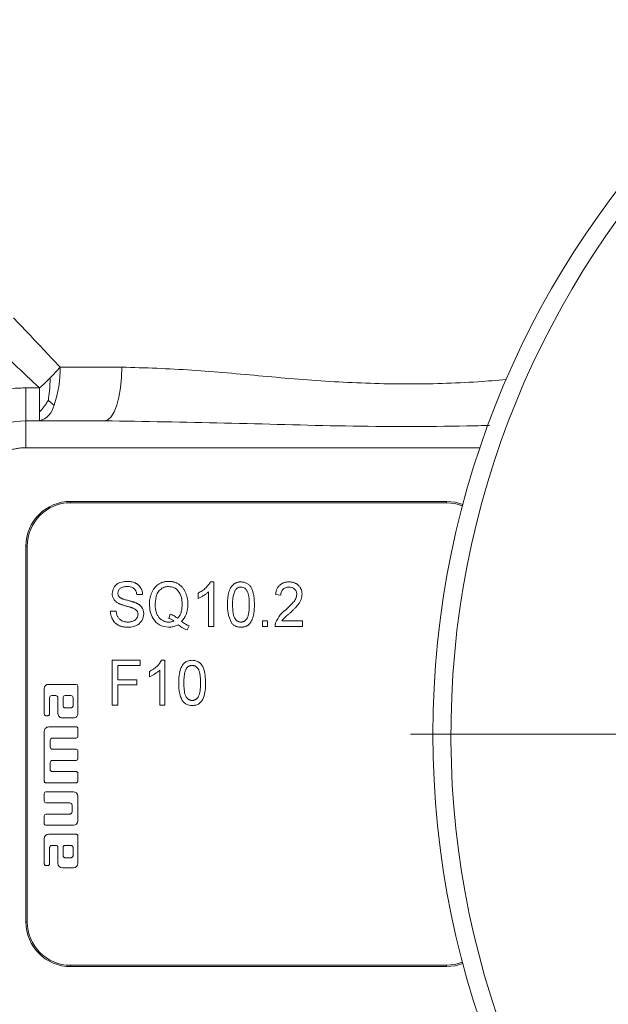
# Model space of a CAD drawing. Header units: millimetres. Extents: x -78 to 912, y -456 to 879.
# Tile 21 of 27: x 636 to 702, y 639 to 749. Entities that reach past the tile are written whole.
import ezdxf

# ---------------------------------------------------------------- set-up
doc = ezdxf.new("R2010")
doc.units = ezdxf.units.MM

# ---------------------------------------------------------------- blocks, each defined once
blk = doc.blocks.new('SW_CENTERMARKSYMBOL_7')
at = {"color": 0, "linetype": 'Continuous', "lineweight": 0}
blk.add_line((-5, 0), (-102.5, 0), dxfattribs=at)

msp = doc.modelspace()

# ---------------------------------------------------------------- linework, layer by layer
at = {"color": 7, "linetype": 'Continuous', "lineweight": 15}
for p, q in [((640.53, 710.31), (647.42, 710.31)), ((636.71, 707.99), (638.21, 707.99)), ((636.71, 704.31), (636.71, 701.31)), ((645.51, 704.31), (636.71, 704.31)), ((641.71, 695.31), (641.71, 695.16)), ((641.71, 695.31), (683.71, 695.31)), ((683.71, 695.16), (641.71, 695.16)), ((683.71, 695.31), (683.71, 695.16)), ((636.71, 648.31), (636.71, 690.31)), ((636.71, 690.31), (636.86, 690.31)), ((636.86, 690.31), (636.86, 648.31)), ((657.33, 686.31), (657.7, 686.31)), ((657.7, 686.31), (657.7, 681.31)), ((649.75, 684.9), (649.11, 684.9)), ((655.97, 684.47), (655.97, 685.06)), ((657.12, 681.31), (657.12, 685.2)), ((665.2, 684.83), (664.62, 684.9)), ((646.16, 683.04), (646.8, 683.04)), ((652.68, 682.23), (652.82, 682.71)), ((654.94, 681.4), (654.72, 680.94)), ((657.7, 681.31), (657.12, 681.31)), ((663.15, 681.95), (663.72, 681.95)), ((663.15, 681.31), (663.15, 681.95)), ((663.72, 681.31), (663.15, 681.31)), ((663.72, 681.95), (663.72, 681.31)), ((667.63, 681.31), (664.56, 681.31)), ((665.31, 681.95), (667.63, 681.95)), ((667.63, 681.95), (667.63, 681.31)), ((646.35, 677.55), (649.49, 677.55)), ((646.35, 672.55), (646.35, 677.55)), ((646.99, 676.97), (646.99, 675.37)), ((649.49, 676.97), (646.99, 676.97)), ((649.49, 677.55), (649.49, 676.97)), ((651.88, 677.55), (652.25, 677.55)), ((652.25, 677.55), (652.25, 672.55)), ((650.52, 675.71), (650.52, 676.3)), ((651.67, 672.55), (651.67, 676.45)), ((642.33, 674.86), (639.26, 674.86)), ((642.51, 671.61), (642.51, 674.67)), ((646.99, 675.37), (649.11, 675.37)), ((649.11, 674.79), (646.99, 674.79)), ((646.99, 674.79), (646.99, 672.55)), ((649.11, 675.37), (649.11, 674.79)), ((638.76, 674.36), (638.76, 671.55)), ((639.61, 673.61), (640.04, 673.61)), ((641.73, 673.61), (641.11, 673.61)), ((639.36, 671.55), (639.36, 673.36)), ((640.29, 673.36), (640.29, 671.61)), ((640.86, 673.36), (640.86, 672.48)), ((641.98, 672.48), (641.98, 673.36)), ((646.99, 672.55), (646.35, 672.55)), ((652.25, 672.55), (651.67, 672.55)), ((638.95, 671.36), (639.17, 671.36)), ((641.11, 672.23), (641.73, 672.23)), ((640.79, 671.11), (642.01, 671.11)), ((638.76, 669.61), (638.76, 664.04)), ((642.33, 670.11), (639.26, 670.11)), ((642.51, 669.04), (642.51, 669.92)), ((639.42, 667.86), (639.42, 668.61)), ((639.67, 668.86), (642.33, 668.86)), ((642.33, 667.61), (639.67, 667.61)), ((642.51, 666.54), (642.51, 667.42)), ((639.42, 665.36), (639.42, 666.11)), ((639.67, 666.36), (642.33, 666.36)), ((642.33, 665.11), (639.67, 665.11)), ((642.51, 664.04), (642.51, 664.92)), ((638.95, 663.86), (642.33, 663.85)), ((638.76, 662.67), (638.76, 661.79)), ((642.01, 662.86), (638.95, 662.86)), ((638.95, 661.61), (641.61, 661.61)), ((641.86, 661.36), (641.86, 660.61)), ((642.51, 659.61), (642.51, 662.36)), ((641.61, 660.36), (638.95, 660.36)), ((638.76, 660.17), (638.76, 659.29)), ((638.95, 659.11), (642.01, 659.11)), ((642.33, 658.11), (639.26, 658.11)), ((638.76, 657.61), (638.76, 654.79)), ((642.51, 654.86), (642.51, 657.92)), ((639.36, 654.79), (639.36, 656.61)), ((639.61, 656.86), (640.04, 656.86)), ((640.29, 656.61), (640.29, 654.86)), ((640.86, 656.61), (640.86, 655.73)), ((641.73, 656.86), (641.11, 656.86)), ((641.98, 655.73), (641.98, 656.61)), ((641.11, 655.48), (641.73, 655.48)), ((638.95, 654.61), (639.17, 654.61)), ((640.79, 654.36), (642.01, 654.36)), ((636.71, 648.31), (636.86, 648.31)), ((641.71, 643.46), (641.71, 643.31)), ((641.71, 643.46), (683.71, 643.46)), ((683.71, 643.31), (641.71, 643.31)), ((683.71, 643.46), (683.71, 643.31))]:
    msp.add_line(p, q, dxfattribs=at)
at = {"color": 8, "linetype": 'Continuous', "lineweight": 15}
msp.add_line((636.71, 701.31), (687.47, 701.31), dxfattribs=at)
at = {"color": 7, "linetype": 'Continuous', "lineweight": 15, "flags": 128}
for points in [[(647.42, 710.31), (647.38, 709.14), (647.28, 708.01), (647.1, 706.97), (646.86, 706.06), (646.57, 705.32), (646.24, 704.76), (645.88, 704.42), (645.51, 704.31)], [(683.71, 695.31), (684.69, 695.21), (685.56, 694.95)], [(685.52, 694.81), (684.66, 695.06), (683.71, 695.16)], [(683.71, 643.46), (684.66, 643.55), (685.52, 643.81)], [(685.56, 643.66), (684.69, 643.4), (683.71, 643.31)]]:
    msp.add_lwpolyline(points, dxfattribs=at)
at = {"color": 7, "linetype": 'Continuous', "lineweight": 15}
msp.add_circle((782.21, 669.31), 100, dxfattribs=at)
for centre, radius, start, end in [((782.21, 669.31), 98, 0, 266.3389), ((628.33, 710.09), 12.21, 340.7603, 1.0347), ((637.64, 706.48), 2.25, 284.6701, 349.2511), ((636.71, 695.31), 9, 90, 149.1099), ((641.71, 690.31), 5, 90, 180), ((641.71, 690.31), 4.85, 90, 180), ((641.71, 648.31), 5, 180, 270), ((641.71, 648.31), 4.85, 180, 270)]:
    msp.add_arc(centre, radius, start, end, dxfattribs=at)
for points, knots in [([(635.31, 715.84), (635.6, 715.54), (636.17, 714.94), (637.03, 714.02), (637.9, 713.1), (638.77, 712.18), (639.65, 711.24), (640.24, 710.62), (640.53, 710.31)], [0, 0, 0, 0, 0.164727, 0.330228, 0.496506, 0.663559, 0.831391, 1, 1, 1, 1]), ([(639.42, 709.1), (639.41, 708.82), (639.4, 708.31), (639.33, 707.47), (639.26, 706.95), (639.22, 706.62)], [0, 0, 0, 0, 0.307805, 0.567409, 1, 1, 1, 1]), ([(626.82, 704.47), (626.92, 704.55), (627.11, 704.71), (627.4, 704.93), (627.7, 705.15), (628.01, 705.36), (628.32, 705.56), (628.63, 705.76), (629.23, 706.11), (630.13, 706.57), (631.37, 707.08), (632.65, 707.48), (633.98, 707.77), (635.11, 707.92), (635.91, 707.97), (636.37, 707.98), (636.59, 707.99), (636.71, 707.99)], [0, 0, 0, 0, 0.035237, 0.070401, 0.105516, 0.140603, 0.175683, 0.210779, 0.245913, 0.370532, 0.494843, 0.620836, 0.746562, 0.873152, 0.936561, 0.96688, 1, 1, 1, 1]), ([(636.71, 707.99), (636.71, 707.45), (636.71, 706.94), (636.71, 706.03), (636.71, 705.64), (636.71, 704.99), (636.71, 704.73), (636.71, 704.39), (636.71, 704.31), (636.71, 704.31)], [0, 0, 0, 0, 0.25, 0.25, 0.5, 0.5, 0.75, 0.75, 1, 1, 1, 1]), ([(638.21, 707.99), (638.21, 707.45), (638.21, 706.94), (638.21, 706.03), (638.21, 705.64), (638.21, 705.31)], [0, 0, 0, 0, 0.5, 0.5, 1, 1, 1, 1]), ([(639.85, 706.06), (639.73, 706.16), (639.52, 706.32), (639.31, 706.53), (639.22, 706.62)], [0, 0, 0, 0, 0.570984, 1, 1, 1, 1]), ([(638.21, 705.31), (638.21, 704.99), (638.21, 704.73), (638.21, 704.39), (638.21, 704.31), (638.21, 704.31)], [0, 0, 0, 0, 0.5, 0.5, 1, 1, 1, 1]), ([(636.71, 701.31), (636.63, 701.31), (636.48, 701.3), (636.24, 701.29), (636.01, 701.27), (635.77, 701.23), (635.43, 701.17), (634.97, 701.06), (634.41, 700.86), (633.88, 700.61), (633.21, 700.2), (632.44, 699.58), (631.82, 698.81), (631.41, 698.14), (631.16, 697.61), (630.96, 697.05), (630.84, 696.54), (630.76, 696.09), (630.72, 695.7), (630.72, 695.44), (630.71, 695.31)], [0, 0, 0, 0, 0.025062, 0.050062, 0.075037, 0.100027, 0.125071, 0.187556, 0.2501, 0.312585, 0.375129, 0.500007, 0.624885, 0.68737, 0.749914, 0.812399, 0.874943, 0.91662, 0.958245, 1, 1, 1, 1]), ([(646.35, 685), (646.38, 685.23), (646.45, 685.67), (647.06, 686.27), (647.64, 686.33), (647.99, 686.37)], [0, 0, 0, 0, 0.280301, 0.559977, 1, 1, 1, 1]), ([(648.02, 685.79), (647.89, 685.79), (647.62, 685.78), (647.27, 685.64), (647.03, 685.36), (647.01, 685.15), (646.99, 685.05)], [0, 0, 0, 0, 0.2812234, 0.5606024, 0.7805672, 1, 1, 1, 1]), ([(647.99, 686.37), (648.08, 686.37), (648.24, 686.37), (648.48, 686.33), (648.7, 686.28), (648.88, 686.21), (649.01, 686.15), (649.1, 686.1), (649.18, 686.04), (649.26, 685.98), (649.33, 685.91), (649.4, 685.84), (649.46, 685.76), (649.54, 685.65), (649.62, 685.5), (649.69, 685.31), (649.73, 685.11), (649.74, 684.97), (649.75, 684.9)], [0, 0, 0, 0, 0.0982041, 0.1909794, 0.2796454, 0.3652666, 0.406881, 0.4473486, 0.4871935, 0.5259858, 0.5651128, 0.6034038, 0.6421962, 0.6811776, 0.7592036, 0.8376713, 0.9174836, 0.999995, 0.999995, 0.999995, 0.999995]), ([(649.11, 684.9), (649.08, 685.04), (649.03, 685.34), (648.65, 685.75), (648.26, 685.78), (648.02, 685.79)], [0, 0, 0, 0, 0.28133, 0.5606167, 1, 1, 1, 1]), ([(650.52, 683.81), (650.52, 683.87), (650.52, 683.99), (650.53, 684.16), (650.55, 684.34), (650.58, 684.51), (650.62, 684.67), (650.67, 684.83), (650.72, 684.99), (650.79, 685.14), (650.86, 685.29), (650.93, 685.42), (651.02, 685.55), (651.11, 685.67), (651.21, 685.78), (651.32, 685.88), (651.43, 685.98), (651.55, 686.06), (651.68, 686.13), (651.81, 686.2), (651.94, 686.25), (652.08, 686.29), (652.22, 686.33), (652.37, 686.35), (652.52, 686.37), (652.62, 686.37), (652.67, 686.37)], [0.0000029, 0.0000029, 0.0000029, 0.0000029, 0.0482521, 0.0955533, 0.1419999, 0.1877003, 0.2328274, 0.2771981, 0.3215352, 0.3653882, 0.4086574, 0.4504426, 0.4913941, 0.5312726, 0.570715, 0.6099307, 0.648767, 0.6878739, 0.7268187, 0.7653206, 0.8035782, 0.8419285, 0.8806484, 0.9198197, 0.9594669, 1, 1, 1, 1]), ([(652.67, 685.79), (652.49, 685.78), (652.14, 685.75), (651.69, 685.45), (651.22, 684.83), (651.19, 684.23), (651.16, 683.81)], [0, 0, 0, 0, 0.187036, 0.3738817, 0.5609249, 1, 1, 1, 1]), ([(652.67, 686.37), (652.72, 686.37), (652.82, 686.37), (652.97, 686.35), (653.12, 686.33), (653.26, 686.29), (653.4, 686.25), (653.53, 686.19), (653.66, 686.12), (653.79, 686.05), (653.91, 685.96), (654.02, 685.87), (654.13, 685.77), (654.23, 685.66), (654.32, 685.54), (654.41, 685.41), (654.48, 685.28), (654.55, 685.14), (654.61, 684.99), (654.67, 684.84), (654.71, 684.68), (654.75, 684.51), (654.78, 684.35), (654.8, 684.18), (654.81, 684), (654.81, 683.88), (654.81, 683.82)], [0, 0, 0, 0, 0.0409807, 0.0813368, 0.1210366, 0.1599285, 0.1991242, 0.2379008, 0.2769307, 0.316552, 0.3561379, 0.3954869, 0.4346826, 0.4743002, 0.5139802, 0.5545196, 0.5956609, 0.6379253, 0.680779, 0.7241257, 0.7681052, 0.8125901, 0.8579209, 0.9043081, 0.9515336, 0.9999963, 0.9999963, 0.9999963, 0.9999963]), ([(654.17, 683.81), (654.16, 684.07), (654.13, 684.59), (653.82, 685.27), (653.29, 685.72), (652.88, 685.77), (652.67, 685.79)], [0, 0, 0, 0, 0.2810549, 0.5607621, 0.7804391, 1, 1, 1, 1]), ([(655.97, 685.06), (656.04, 685.1), (656.2, 685.18), (656.42, 685.32), (656.62, 685.47), (656.81, 685.64), (656.98, 685.81), (657.12, 685.97), (657.24, 686.14), (657.3, 686.25), (657.33, 686.31)], [0, 0, 0, 0, 0.142089, 0.28052, 0.416183, 0.550078, 0.677632, 0.794276, 0.901611, 1, 1, 1, 1]), ([(659.24, 683.77), (659.24, 683.84), (659.24, 683.98), (659.25, 684.19), (659.26, 684.38), (659.28, 684.57), (659.3, 684.74), (659.33, 684.91), (659.36, 685.06), (659.4, 685.2), (659.45, 685.34), (659.5, 685.46), (659.55, 685.58), (659.61, 685.69), (659.68, 685.79), (659.75, 685.88), (659.82, 685.96), (659.9, 686.03), (659.99, 686.1), (660.08, 686.15), (660.18, 686.2), (660.28, 686.24), (660.39, 686.27), (660.5, 686.29), (660.62, 686.31), (660.7, 686.31), (660.74, 686.31)], [0, 0, 0, 0, 0.064447, 0.126224, 0.184774, 0.240145, 0.293037, 0.343187, 0.390383, 0.435097, 0.477377, 0.517806, 0.556464, 0.593667, 0.62933, 0.663663, 0.69733, 0.729942, 0.762223, 0.794398, 0.826584, 0.859361, 0.892824, 0.927194, 0.962942, 1, 1, 1, 1]), ([(660.74, 685.73), (660.66, 685.73), (660.52, 685.72), (660.29, 685.61), (660.17, 685.47), (660.09, 685.39)], [0, 0, 0, 0, 0.280441, 0.560722, 1, 1, 1, 1]), ([(660.74, 686.31), (660.8, 686.31), (660.92, 686.3), (661.09, 686.27), (661.26, 686.22), (661.41, 686.15), (661.55, 686.06), (661.68, 685.95), (661.79, 685.83), (661.88, 685.68), (661.96, 685.52), (662.03, 685.34), (662.09, 685.15), (662.14, 684.98), (662.17, 684.83), (662.19, 684.71), (662.21, 684.57), (662.22, 684.43), (662.23, 684.28), (662.24, 684.12), (662.25, 683.95), (662.25, 683.83), (662.25, 683.77)], [0, 0, 0, 0, 0.054598, 0.106888, 0.157952, 0.208628, 0.258593, 0.307923, 0.357481, 0.408441, 0.461916, 0.519076, 0.580032, 0.645201, 0.679994, 0.717577, 0.757701, 0.800708, 0.846308, 0.894559, 0.945783, 1, 1, 1, 1]), ([(661.67, 683.78), (661.67, 684.18), (661.66, 684.69), (661.47, 685.27), (661.29, 685.51), (661.04, 685.7), (660.84, 685.72), (660.74, 685.73)], [0, 0, 0, 0, 0.500467, 0.625688, 0.750637, 0.875337, 1, 1, 1, 1]), ([(664.62, 684.9), (664.63, 684.95), (664.64, 685.06), (664.67, 685.22), (664.71, 685.37), (664.76, 685.5), (664.82, 685.63), (664.89, 685.75), (664.98, 685.85), (665.07, 685.95), (665.17, 686.03), (665.28, 686.11), (665.4, 686.17), (665.53, 686.22), (665.67, 686.26), (665.81, 686.29), (665.97, 686.3), (666.07, 686.31), (666.12, 686.31)], [0.0000057, 0.0000057, 0.0000057, 0.0000057, 0.0729674, 0.1419682, 0.2077575, 0.2707705, 0.3315021, 0.3907323, 0.448872, 0.506547, 0.5638717, 0.6211455, 0.679358, 0.738731, 0.8001099, 0.8637515, 0.9301048, 1, 1, 1, 1]), ([(666.11, 685.73), (665.98, 685.72), (665.7, 685.7), (665.38, 685.47), (665.22, 685.15), (665.2, 684.94), (665.2, 684.83)], [0, 0, 0, 0, 0.280268, 0.559225, 0.779204, 1, 1, 1, 1]), ([(666.99, 684.92), (666.98, 685.04), (666.94, 685.29), (666.7, 685.57), (666.41, 685.71), (666.21, 685.72), (666.11, 685.73)], [0, 0, 0, 0, 0.279301, 0.558799, 0.779178, 1, 1, 1, 1]), ([(666.12, 686.31), (666.18, 686.31), (666.28, 686.3), (666.44, 686.28), (666.58, 686.25), (666.72, 686.21), (666.85, 686.15), (666.97, 686.09), (667.08, 686.01), (667.18, 685.91), (667.27, 685.81), (667.35, 685.7), (667.42, 685.59), (667.47, 685.47), (667.52, 685.34), (667.55, 685.21), (667.57, 685.07), (667.57, 684.98), (667.57, 684.93)], [0, 0, 0, 0, 0.072329, 0.141561, 0.207281, 0.270921, 0.333258, 0.394409, 0.455095, 0.516353, 0.577341, 0.637043, 0.695816, 0.754712, 0.813548, 0.874045, 0.935696, 1, 1, 1, 1]), ([(647.04, 683.92), (646.98, 683.95), (646.87, 684.01), (646.73, 684.13), (646.61, 684.25), (646.52, 684.38), (646.44, 684.52), (646.39, 684.68), (646.36, 684.84), (646.35, 684.95), (646.35, 685)], [0, 0, 0, 0, 0.1409697, 0.2721277, 0.3981536, 0.5189094, 0.637804, 0.7561782, 0.8757318, 0.9999904, 0.9999904, 0.9999904, 0.9999904]), ([(646.99, 685.05), (646.99, 685.01), (647, 684.92), (647.03, 684.8), (647.09, 684.7), (647.14, 684.64), (647.17, 684.61)], [0.0000257, 0.0000257, 0.0000257, 0.0000257, 0.263982, 0.5112402, 0.7547994, 1, 1, 1, 1]), ([(647.17, 684.61), (647.18, 684.59), (647.22, 684.56), (647.29, 684.52), (647.38, 684.47), (647.48, 684.43), (647.6, 684.38), (647.74, 684.34), (647.89, 684.29), (648.06, 684.25), (648.23, 684.21), (648.39, 684.17), (648.53, 684.12), (648.66, 684.08), (648.78, 684.05), (648.89, 684.01), (648.98, 683.97), (649.04, 683.95), (649.06, 683.94)], [0, 0, 0, 0, 0.033018, 0.073106, 0.12092, 0.175902, 0.239164, 0.310537, 0.390423, 0.477942, 0.566418, 0.647943, 0.723002, 0.791888, 0.853718, 0.908987, 0.957885, 1, 1, 1, 1]), ([(657.12, 685.2), (657.08, 685.17), (657.01, 685.09), (656.88, 684.99), (656.73, 684.88), (656.57, 684.78), (656.41, 684.69), (656.26, 684.6), (656.11, 684.53), (656.01, 684.49), (655.97, 684.47)], [0, 0, 0, 0, 0.111675, 0.232104, 0.36233, 0.50154, 0.641511, 0.77109, 0.890157, 1, 1, 1, 1]), ([(660.09, 685.39), (659.99, 685.1), (659.81, 684.57), (659.81, 684.02), (659.81, 683.78)], [0, 0, 0, 0, 0.558205, 1, 1, 1, 1]), ([(665.71, 683.16), (666.01, 683.44), (666.44, 683.83), (666.91, 684.43), (666.96, 684.75), (666.99, 684.92)], [0, 0, 0, 0, 0.561222, 0.781288, 1, 1, 1, 1]), ([(667.57, 684.93), (667.57, 684.88), (667.56, 684.78), (667.54, 684.63), (667.51, 684.48), (667.47, 684.34), (667.4, 684.19), (667.32, 684.04), (667.23, 683.89), (667.13, 683.76), (667.04, 683.65), (666.97, 683.56), (666.88, 683.46), (666.78, 683.36), (666.66, 683.25), (666.54, 683.13), (666.41, 683), (666.32, 682.92), (666.27, 682.88)], [0, 0, 0, 0, 0.05918, 0.118383, 0.178169, 0.238548, 0.301903, 0.369617, 0.441761, 0.519023, 0.561628, 0.609198, 0.661778, 0.719405, 0.781823, 0.849616, 0.922245, 1, 1, 1, 1]), ([(648.71, 683.37), (648.7, 683.37), (648.66, 683.39), (648.59, 683.41), (648.51, 683.44), (648.42, 683.47), (648.31, 683.5), (648.19, 683.54), (648.06, 683.57), (647.92, 683.61), (647.77, 683.65), (647.64, 683.69), (647.51, 683.73), (647.39, 683.77), (647.29, 683.81), (647.19, 683.85), (647.11, 683.88), (647.06, 683.91), (647.04, 683.92)], [0, 0, 0, 0, 0.031744, 0.070773, 0.11803, 0.172633, 0.235147, 0.305903, 0.384046, 0.470281, 0.557211, 0.638541, 0.713202, 0.782475, 0.845347, 0.902739, 0.954178, 1, 1, 1, 1]), ([(649.24, 682.69), (649.23, 682.73), (649.23, 682.8), (649.21, 682.9), (649.17, 683), (649.12, 683.09), (649.04, 683.17), (648.95, 683.24), (648.84, 683.31), (648.76, 683.35), (648.71, 683.37)], [0, 0, 0, 0, 0.11883, 0.232253, 0.343506, 0.454721, 0.571362, 0.700062, 0.841962, 1, 1, 1, 1]), ([(649.06, 683.94), (649.1, 683.92), (649.16, 683.89), (649.26, 683.83), (649.35, 683.77), (649.43, 683.71), (649.5, 683.65), (649.57, 683.58), (649.63, 683.51), (649.7, 683.41), (649.77, 683.27), (649.83, 683.1), (649.87, 682.92), (649.87, 682.79), (649.88, 682.73)], [0, 0, 0, 0, 0.0727103, 0.1432534, 0.2109806, 0.276539, 0.3394222, 0.4008029, 0.4610139, 0.5204993, 0.6373296, 0.7543179, 0.8747468, 0.9999922, 0.9999922, 0.9999922, 0.9999922]), ([(652.64, 681.24), (652.29, 681.29), (651.6, 681.4), (650.9, 682.15), (650.57, 682.98), (650.53, 683.53), (650.52, 683.81)], [0, 0, 0, 0, 0.278866, 0.557936, 0.778827, 1, 1, 1, 1]), ([(651.16, 683.81), (651.16, 683.73), (651.16, 683.58), (651.18, 683.36), (651.22, 683.15), (651.26, 682.96), (651.32, 682.78), (651.39, 682.62), (651.48, 682.47), (651.58, 682.33), (651.69, 682.21), (651.81, 682.11), (651.93, 682.02), (652.07, 681.95), (652.21, 681.89), (652.36, 681.85), (652.51, 681.82), (652.62, 681.82), (652.67, 681.82)], [0, 0, 0, 0, 0.083127, 0.161194, 0.23524, 0.3053, 0.371947, 0.435638, 0.496988, 0.556899, 0.61495, 0.670774, 0.725205, 0.778824, 0.832595, 0.886579, 0.942159, 1, 1, 1, 1]), ([(653.66, 682.24), (653.7, 682.28), (653.78, 682.37), (653.89, 682.53), (653.98, 682.7), (654.05, 682.89), (654.1, 683.1), (654.14, 683.32), (654.17, 683.56), (654.17, 683.73), (654.17, 683.81)], [0, 0, 0, 0, 0.108293, 0.21837, 0.332577, 0.451298, 0.576622, 0.709069, 0.850135, 1, 1, 1, 1]), ([(654.81, 683.82), (654.79, 683.41), (654.74, 682.69), (654.3, 682.12), (654.11, 681.87)], [0, 0, 0, 0, 0.560184, 1, 1, 1, 1]), ([(659.69, 681.72), (659.53, 682.09), (659.24, 682.75), (659.24, 683.46), (659.24, 683.77)], [0, 0, 0, 0, 0.558142, 1, 1, 1, 1]), ([(659.81, 683.78), (659.81, 683.68), (659.81, 683.49), (659.83, 683.23), (659.85, 682.99), (659.88, 682.78), (659.91, 682.6), (659.96, 682.44), (660.01, 682.3), (660.08, 682.2), (660.15, 682.11), (660.22, 682.03), (660.3, 681.97), (660.38, 681.91), (660.46, 681.87), (660.55, 681.84), (660.65, 681.82), (660.71, 681.82), (660.74, 681.82)], [0.0000048, 0.0000048, 0.0000048, 0.0000048, 0.1195069, 0.2287626, 0.3270694, 0.4154393, 0.4933947, 0.561673, 0.6212317, 0.6723942, 0.7184665, 0.7619039, 0.8034472, 0.8432639, 0.88242, 0.9208641, 0.9600905, 1, 1, 1, 1]), ([(660.74, 681.82), (660.77, 681.82), (660.84, 681.82), (660.93, 681.84), (661.02, 681.87), (661.11, 681.91), (661.19, 681.97), (661.26, 682.03), (661.34, 682.11), (661.41, 682.2), (661.47, 682.31), (661.53, 682.44), (661.57, 682.6), (661.61, 682.79), (661.64, 683), (661.66, 683.23), (661.67, 683.5), (661.67, 683.68), (661.67, 683.78)], [0, 0, 0, 0, 0.0399145, 0.0791459, 0.1177266, 0.1568877, 0.1964817, 0.2382966, 0.2820259, 0.3284298, 0.3795988, 0.4391649, 0.5074518, 0.5853341, 0.6733041, 0.7716231, 0.8804781, 0.9999952, 0.9999952, 0.9999952, 0.9999952]), ([(662.25, 683.77), (662.25, 683.7), (662.25, 683.56), (662.24, 683.36), (662.23, 683.17), (662.21, 682.98), (662.18, 682.81), (662.16, 682.65), (662.12, 682.49), (662.08, 682.35), (662.04, 682.22), (661.99, 682.09), (661.93, 681.97), (661.87, 681.87), (661.81, 681.77), (661.74, 681.67), (661.66, 681.59), (661.58, 681.52), (661.5, 681.45), (661.41, 681.4), (661.31, 681.35), (661.21, 681.31), (661.1, 681.28), (660.98, 681.26), (660.86, 681.25), (660.78, 681.24), (660.74, 681.24)], [0, 0, 0, 0, 0.064199, 0.125415, 0.183411, 0.23886, 0.291456, 0.341352, 0.388293, 0.432964, 0.475469, 0.516043, 0.554605, 0.591839, 0.627532, 0.662132, 0.695623, 0.728262, 0.76075, 0.792952, 0.825437, 0.858347, 0.891838, 0.926533, 0.96261, 1, 1, 1, 1]), ([(648.15, 681.24), (648.1, 681.24), (648, 681.24), (647.85, 681.25), (647.7, 681.27), (647.57, 681.29), (647.44, 681.32), (647.31, 681.36), (647.2, 681.4), (647.09, 681.45), (646.98, 681.51), (646.88, 681.57), (646.79, 681.64), (646.7, 681.71), (646.62, 681.8), (646.55, 681.89), (646.48, 681.98), (646.41, 682.08), (646.36, 682.19), (646.31, 682.3), (646.26, 682.42), (646.23, 682.53), (646.2, 682.65), (646.18, 682.78), (646.16, 682.91), (646.16, 682.99), (646.16, 683.04)], [0, 0, 0, 0, 0.051312, 0.10074, 0.148076, 0.193675, 0.237511, 0.27993, 0.321188, 0.361046, 0.400141, 0.438524, 0.476853, 0.514871, 0.553021, 0.591543, 0.630406, 0.670262, 0.710389, 0.750382, 0.790709, 0.831226, 0.872334, 0.91396, 0.956579, 1, 1, 1, 1]), ([(646.8, 683.04), (646.81, 682.97), (646.82, 682.85), (646.86, 682.68), (646.91, 682.53), (646.98, 682.39), (647.06, 682.26), (647.17, 682.15), (647.29, 682.06), (647.44, 681.97), (647.59, 681.9), (647.76, 681.86), (647.94, 681.83), (648.06, 681.82), (648.12, 681.82)], [0, 0, 0, 0, 0.095134, 0.18253, 0.263685, 0.338564, 0.411399, 0.486126, 0.563483, 0.646123, 0.731577, 0.818301, 0.907183, 1, 1, 1, 1]), ([(648.12, 681.82), (648.18, 681.82), (648.28, 681.82), (648.44, 681.85), (648.59, 681.88), (648.72, 681.94), (648.84, 682), (648.95, 682.08), (649.04, 682.16), (649.11, 682.26), (649.17, 682.37), (649.21, 682.47), (649.23, 682.58), (649.23, 682.66), (649.24, 682.69)], [0, 0, 0, 0, 0.104694, 0.203404, 0.298271, 0.389982, 0.477056, 0.558857, 0.637304, 0.714395, 0.788977, 0.860579, 0.930715, 1, 1, 1, 1]), ([(649.88, 682.73), (649.84, 682.49), (649.77, 682.01), (649.28, 681.52), (648.71, 681.28), (648.34, 681.26), (648.15, 681.24)], [0, 0, 0, 0, 0.279155, 0.558145, 0.778915, 1, 1, 1, 1]), ([(652.82, 682.71), (652.91, 682.68), (653.06, 682.63), (653.28, 682.52), (653.48, 682.39), (653.6, 682.29), (653.66, 682.24)], [0, 0, 0, 0, 0.266345, 0.519496, 0.763058, 1, 1, 1, 1]), ([(664.62, 681.75), (664.77, 682.05), (665.04, 682.6), (665.5, 682.99), (665.71, 683.16)], [0, 0, 0, 0, 0.558454, 1, 1, 1, 1]), ([(666.27, 682.88), (666.23, 682.84), (666.15, 682.77), (666.04, 682.67), (665.93, 682.58), (665.84, 682.5), (665.76, 682.43), (665.7, 682.37), (665.64, 682.32), (665.55, 682.23), (665.43, 682.12), (665.35, 682), (665.31, 681.95)], [0, 0, 0, 0, 0.122319, 0.234476, 0.336044, 0.426391, 0.506645, 0.576197, 0.635147, 0.683452, 0.849035, 1, 1, 1, 1]), ([(653.74, 681.5), (653.54, 681.42), (653.19, 681.27), (652.81, 681.25), (652.64, 681.24)], [0, 0, 0, 0, 0.5595871, 1, 1, 1, 1]), ([(652.67, 681.82), (652.72, 681.82), (652.82, 681.82), (652.97, 681.85), (653.12, 681.89), (653.21, 681.93), (653.26, 681.95)], [0, 0, 0, 0, 0.253993, 0.502838, 0.751029, 1, 1, 1, 1]), ([(653.26, 681.95), (653.21, 681.98), (653.12, 682.04), (652.98, 682.12), (652.83, 682.19), (652.73, 682.22), (652.68, 682.23)], [0, 0, 0, 0, 0.256646, 0.509546, 0.755002, 1, 1, 1, 1]), ([(654.72, 680.94), (654.52, 681.03), (654.18, 681.17), (653.87, 681.4), (653.74, 681.5)], [0, 0, 0, 0, 0.559815, 1, 1, 1, 1]), ([(654.11, 681.87), (654.18, 681.82), (654.32, 681.72), (654.54, 681.59), (654.74, 681.48), (654.88, 681.43), (654.94, 681.4)], [0, 0, 0, 0, 0.27957, 0.53823, 0.778817, 1, 1, 1, 1]), ([(660.74, 681.24), (660.69, 681.24), (660.58, 681.25), (660.43, 681.27), (660.28, 681.31), (660.14, 681.36), (660.02, 681.43), (659.9, 681.51), (659.79, 681.61), (659.72, 681.69), (659.69, 681.72)], [0, 0, 0, 0, 0.1356395, 0.2657314, 0.3902755, 0.5120371, 0.6317716, 0.7524167, 0.8738131, 0.9999913, 0.9999913, 0.9999913, 0.9999913]), ([(664.56, 681.31), (664.56, 681.35), (664.55, 681.42), (664.57, 681.53), (664.59, 681.64), (664.61, 681.71), (664.62, 681.75)], [0, 0, 0, 0, 0.254102, 0.502681, 0.752286, 1, 1, 1, 1]), ([(650.52, 676.3), (650.82, 676.48), (651.37, 676.79), (651.72, 677.32), (651.88, 677.55)], [0, 0, 0, 0, 0.560414, 1, 1, 1, 1]), ([(653.79, 675.02), (653.8, 675.58), (653.83, 676.28), (654.21, 677.03), (654.49, 677.34), (654.88, 677.52), (655.15, 677.54), (655.29, 677.55)], [0, 0, 0, 0, 0.499476, 0.624806, 0.749865, 0.874803, 1, 1, 1, 1]), ([(655.29, 676.97), (655.25, 676.97), (655.19, 676.97), (655.1, 676.95), (655.01, 676.93), (654.93, 676.89), (654.85, 676.84), (654.77, 676.78), (654.71, 676.71), (654.66, 676.66), (654.64, 676.63)], [0, 0, 0, 0, 0.126828, 0.250029, 0.370212, 0.489449, 0.610282, 0.734328, 0.864006, 1, 1, 1, 1]), ([(655.29, 677.55), (655.43, 677.54), (655.71, 677.52), (656.09, 677.34), (656.39, 677.03), (656.74, 676.28), (656.77, 675.58), (656.8, 675.02)], [0, 0, 0, 0, 0.125261, 0.250372, 0.37536, 0.500742, 1, 1, 1, 1]), ([(656.22, 675.02), (656.22, 675.11), (656.22, 675.29), (656.21, 675.55), (656.19, 675.78), (656.16, 675.99), (656.13, 676.18), (656.08, 676.34), (656.03, 676.47), (655.97, 676.58), (655.9, 676.68), (655.83, 676.76), (655.75, 676.82), (655.66, 676.88), (655.58, 676.92), (655.48, 676.95), (655.39, 676.97), (655.32, 676.97), (655.29, 676.97)], [0, 0, 0, 0, 0.116715, 0.223602, 0.319969, 0.406881, 0.484472, 0.552459, 0.611943, 0.663635, 0.710401, 0.754612, 0.796853, 0.837485, 0.877647, 0.9173, 0.958128, 1, 1, 1, 1]), ([(651.67, 676.45), (651.63, 676.41), (651.56, 676.34), (651.43, 676.23), (651.28, 676.13), (651.13, 676.03), (650.96, 675.93), (650.81, 675.84), (650.66, 675.77), (650.56, 675.73), (650.52, 675.71)], [0, 0, 0, 0, 0.111675, 0.232104, 0.36233, 0.50154, 0.641511, 0.77109, 0.890157, 1, 1, 1, 1]), ([(654.64, 676.63), (654.62, 676.59), (654.57, 676.51), (654.52, 676.36), (654.47, 676.19), (654.43, 676), (654.4, 675.79), (654.38, 675.55), (654.37, 675.29), (654.36, 675.11), (654.36, 675.02)], [0, 0, 0, 0, 0.083161, 0.176366, 0.281571, 0.399006, 0.528727, 0.672234, 0.829244, 1, 1, 1, 1]), ([(654.24, 672.97), (654.21, 673.03), (654.13, 673.14), (654.04, 673.34), (653.96, 673.57), (653.9, 673.81), (653.85, 674.08), (653.81, 674.37), (653.79, 674.69), (653.79, 674.9), (653.79, 675.02)], [0, 0, 0, 0, 0.096111, 0.199039, 0.308866, 0.427556, 0.555831, 0.693328, 0.841401, 1, 1, 1, 1]), ([(654.36, 675.02), (654.36, 674.92), (654.37, 674.74), (654.38, 674.48), (654.4, 674.24), (654.43, 674.03), (654.46, 673.84), (654.51, 673.68), (654.56, 673.55), (654.63, 673.44), (654.7, 673.35), (654.77, 673.27), (654.85, 673.21), (654.93, 673.16), (655.01, 673.11), (655.1, 673.08), (655.2, 673.07), (655.26, 673.06), (655.29, 673.06)], [0, 0, 0, 0, 0.119507, 0.228763, 0.327069, 0.415439, 0.493395, 0.561673, 0.621232, 0.672394, 0.718467, 0.761904, 0.803447, 0.843264, 0.88242, 0.920864, 0.96009, 1, 1, 1, 1]), ([(656.8, 675.02), (656.78, 674.45), (656.76, 673.75), (656.38, 673.01), (656.09, 672.7), (655.71, 672.51), (655.43, 672.5), (655.29, 672.49)], [0, 0, 0, 0, 0.499455, 0.62478, 0.749829, 0.874786, 1, 1, 1, 1]), ([(655.29, 673.06), (655.33, 673.06), (655.39, 673.07), (655.48, 673.08), (655.57, 673.12), (655.66, 673.16), (655.74, 673.21), (655.82, 673.27), (655.89, 673.35), (655.96, 673.44), (656.02, 673.55), (656.08, 673.68), (656.12, 673.84), (656.16, 674.03), (656.19, 674.24), (656.21, 674.48), (656.22, 674.74), (656.22, 674.92), (656.22, 675.02)], [0, 0, 0, 0, 0.039915, 0.079146, 0.117727, 0.156888, 0.196482, 0.238297, 0.282026, 0.32843, 0.379599, 0.439165, 0.507452, 0.585334, 0.673304, 0.771623, 0.880478, 1, 1, 1, 1]), ([(640.86, 672.48), (640.86, 672.45), (640.87, 672.37), (640.94, 672.29), (641.02, 672.24), (641.08, 672.24), (641.11, 672.23)], [0, 0, 0, 0, 0.281947, 0.558074, 0.776303, 1, 1, 1, 1]), ([(641.73, 672.23), (641.76, 672.23), (641.81, 672.24), (641.88, 672.28), (641.93, 672.33), (641.97, 672.4), (641.98, 672.45), (641.98, 672.48)], [0, 0, 0, 0, 0.2034474, 0.3932101, 0.5772315, 0.7903001, 1, 1, 1, 1]), ([(655.29, 672.49), (655.06, 672.51), (654.65, 672.55), (654.37, 672.84), (654.24, 672.97)], [0, 0, 0, 0, 0.559432, 1, 1, 1, 1]), ([(638.76, 671.55), (638.77, 671.52), (638.77, 671.46), (638.82, 671.4), (638.89, 671.36), (638.93, 671.36), (638.95, 671.36)], [0, 0, 0, 0, 0.280656, 0.556654, 0.775181, 1, 1, 1, 1]), ([(639.17, 671.36), (639.2, 671.36), (639.25, 671.37), (639.31, 671.42), (639.35, 671.48), (639.35, 671.52), (639.36, 671.55)], [0, 0, 0, 0, 0.281075, 0.558214, 0.777036, 1, 1, 1, 1]), ([(640.29, 671.61), (640.3, 671.53), (640.32, 671.38), (640.46, 671.22), (640.62, 671.12), (640.74, 671.11), (640.79, 671.11)], [0, 0, 0, 0, 0.29338, 0.568111, 0.782543, 1, 1, 1, 1]), ([(642.01, 671.11), (642.09, 671.12), (642.23, 671.14), (642.39, 671.26), (642.5, 671.43), (642.51, 671.55), (642.51, 671.61)], [0, 0, 0, 0, 0.272657, 0.545153, 0.764963, 1, 1, 1, 1]), ([(639.26, 670.11), (639.19, 670.1), (639.04, 670.08), (638.88, 669.94), (638.78, 669.78), (638.77, 669.67), (638.76, 669.61)], [0, 0, 0, 0, 0.288025, 0.562678, 0.77864, 1, 1, 1, 1]), ([(642.51, 669.92), (642.51, 669.95), (642.5, 670), (642.45, 670.06), (642.39, 670.1), (642.35, 670.11), (642.33, 670.11)], [0, 0, 0, 0, 0.283726, 0.558506, 0.775766, 1, 1, 1, 1]), ([(639.67, 665.11), (639.63, 665.11), (639.56, 665.12), (639.48, 665.19), (639.43, 665.27), (639.42, 665.33), (639.42, 665.36)], [0, 0, 0, 0, 0.2821885, 0.5583741, 0.7765627, 1, 1, 1, 1]), ([(642.51, 664.92), (642.51, 664.95), (642.5, 665), (642.45, 665.06), (642.39, 665.1), (642.35, 665.11), (642.33, 665.11)], [0, 0, 0, 0, 0.281117, 0.556631, 0.774731, 1, 1, 1, 1]), ([(638.76, 664.04), (638.77, 664.02), (638.77, 663.96), (638.82, 663.9), (638.89, 663.86), (638.93, 663.86), (638.95, 663.86)], [0, 0, 0, 0, 0.280237, 0.556267, 0.774958, 1, 1, 1, 1]), ([(642.33, 663.85), (642.36, 663.86), (642.41, 663.87), (642.47, 663.92), (642.51, 663.98), (642.51, 664.02), (642.51, 664.04)], [0, 0, 0, 0, 0.282245, 0.558734, 0.777629, 1, 1, 1, 1]), ([(641.86, 660.61), (641.85, 660.57), (641.84, 660.5), (641.78, 660.42), (641.69, 660.37), (641.64, 660.36), (641.61, 660.36)], [0, 0, 0, 0, 0.284465, 0.5598, 0.777055, 1, 1, 1, 1]), ([(642.51, 657.92), (642.51, 657.95), (642.5, 658), (642.45, 658.06), (642.39, 658.1), (642.35, 658.1), (642.33, 658.11)], [0, 0, 0, 0, 0.283662, 0.558346, 0.775581, 1, 1, 1, 1]), ([(639.36, 656.61), (639.36, 656.64), (639.37, 656.72), (639.44, 656.8), (639.52, 656.85), (639.58, 656.85), (639.61, 656.86)], [0, 0, 0, 0, 0.286535, 0.560924, 0.77726, 1, 1, 1, 1]), ([(640.04, 656.86), (640.08, 656.85), (640.15, 656.84), (640.24, 656.78), (640.29, 656.7), (640.29, 656.64), (640.29, 656.61)], [0, 0, 0, 0, 0.2811833, 0.5548422, 0.7724993, 1, 1, 1, 1]), ([(641.11, 656.86), (641.08, 656.86), (641.02, 656.85), (640.95, 656.83), (640.9, 656.78), (640.86, 656.7), (640.86, 656.64), (640.86, 656.61)], [0, 0, 0, 0, 0.215623, 0.394407, 0.556027, 0.757032, 1, 1, 1, 1]), ([(641.98, 656.61), (641.98, 656.64), (641.97, 656.72), (641.9, 656.8), (641.82, 656.85), (641.76, 656.85), (641.73, 656.86)], [0, 0, 0, 0, 0.2799674, 0.5510334, 0.7682822, 1, 1, 1, 1]), ([(638.76, 654.79), (638.77, 654.77), (638.77, 654.71), (638.82, 654.65), (638.89, 654.61), (638.93, 654.61), (638.95, 654.61)], [0, 0, 0, 0, 0.281075, 0.556917, 0.775279, 1, 1, 1, 1]), ([(639.17, 654.61), (639.2, 654.61), (639.25, 654.62), (639.31, 654.67), (639.35, 654.73), (639.35, 654.77), (639.36, 654.79)], [0, 0, 0, 0, 0.281075, 0.558214, 0.777036, 1, 1, 1, 1]), ([(640.86, 655.73), (640.86, 655.7), (640.87, 655.62), (640.94, 655.54), (641.02, 655.49), (641.08, 655.49), (641.11, 655.48)], [0, 0, 0, 0, 0.281951, 0.558082, 0.776314, 1, 1, 1, 1]), ([(641.73, 655.48), (641.76, 655.48), (641.81, 655.49), (641.88, 655.53), (641.93, 655.58), (641.97, 655.65), (641.98, 655.7), (641.98, 655.73)], [0, 0, 0, 0, 0.203438, 0.393203, 0.577227, 0.790298, 1, 1, 1, 1]), ([(630.71, 643.31), (630.71, 643.23), (630.72, 643.07), (630.73, 642.84), (630.75, 642.6), (630.79, 642.37), (630.85, 642.02), (630.96, 641.56), (631.16, 641.01), (631.41, 640.47), (631.82, 639.8), (632.44, 639.04), (633.21, 638.41), (633.88, 638.01), (634.41, 637.76), (634.97, 637.56), (635.48, 637.43), (635.93, 637.35), (636.32, 637.31), (636.58, 637.31), (636.71, 637.31)], [0, 0, 0, 0, 0.025062, 0.050062, 0.075037, 0.100027, 0.125071, 0.187556, 0.2501, 0.312585, 0.375129, 0.500007, 0.624885, 0.68737, 0.749914, 0.812399, 0.874943, 0.91662, 0.958245, 1, 1, 1, 1])]:
    msp.add_open_spline(points, degree=3, knots=knots, dxfattribs=at)
for points in [[(632.68, 713.21), (634.51, 711.48), (636.36, 709.74), (638.21, 707.99)], [(639.42, 709.1), (639.81, 709.49), (640.19, 709.9), (640.53, 710.31)], [(639.42, 709.1), (639.03, 708.71), (638.62, 708.33), (638.21, 707.99)], [(639.22, 706.62), (639.14, 706.48), (638.98, 706.23), (638.74, 705.9), (638.52, 705.61), (638.33, 705.42), (638.21, 705.31)], [(639.26, 674.86), (638.93, 674.86), (638.76, 674.69), (638.76, 674.36)], [(642.51, 674.67), (642.51, 674.77), (642.43, 674.86), (642.33, 674.86)], [(639.36, 673.36), (639.36, 673.5), (639.47, 673.61), (639.61, 673.61)], [(640.04, 673.61), (640.18, 673.61), (640.29, 673.5), (640.29, 673.36)], [(641.11, 673.61), (640.93, 673.61), (640.86, 673.52), (640.86, 673.36)], [(641.98, 673.36), (641.98, 673.49), (641.88, 673.61), (641.73, 673.61)], [(642.33, 668.86), (642.43, 668.86), (642.51, 668.94), (642.51, 669.04)], [(639.42, 668.61), (639.42, 668.74), (639.53, 668.86), (639.67, 668.86)], [(639.67, 667.61), (639.54, 667.61), (639.42, 667.72), (639.42, 667.86)], [(642.51, 667.42), (642.51, 667.52), (642.43, 667.61), (642.33, 667.61)], [(639.42, 666.11), (639.42, 666.24), (639.53, 666.36), (639.67, 666.36)], [(642.33, 666.36), (642.43, 666.36), (642.51, 666.44), (642.51, 666.54)], [(638.95, 662.86), (638.85, 662.86), (638.76, 662.77), (638.76, 662.67)], [(642.51, 662.36), (642.51, 662.66), (642.26, 662.86), (642.01, 662.86)], [(638.76, 661.79), (638.76, 661.69), (638.85, 661.61), (638.95, 661.61)], [(641.61, 661.61), (641.73, 661.61), (641.86, 661.5), (641.86, 661.36)], [(638.95, 660.36), (638.85, 660.36), (638.76, 660.27), (638.76, 660.17)], [(638.76, 659.29), (638.76, 659.19), (638.85, 659.11), (638.95, 659.11)], [(642.01, 659.11), (642.28, 659.11), (642.51, 659.32), (642.51, 659.61)], [(639.26, 658.11), (638.93, 658.11), (638.76, 657.94), (638.76, 657.61)], [(640.29, 654.86), (640.29, 654.56), (640.53, 654.36), (640.79, 654.36)], [(642.01, 654.36), (642.27, 654.36), (642.51, 654.56), (642.51, 654.86)]]:
    msp.add_open_spline(points, degree=3, dxfattribs=at)
at = {"color": 8, "linetype": 'Continuous', "lineweight": 15}
for points, knots in [([(647.42, 710.31), (650.03, 710.23), (655.22, 710.07), (663.17, 709.29), (671.16, 708.62), (679.21, 708.35), (685.65, 708.53), (689.35, 708.84), (690.4, 708.93)], [0, 0, 0, 0, 0.187451, 0.373489, 0.558408, 0.742579, 0.926751, 1, 1, 1, 1]), ([(645.51, 704.31), (649.97, 704.24), (658.92, 704.1), (672.43, 703.67), (682.33, 703.64), (687.69, 703.78), (688.54, 703.8)], [0, 0, 0, 0, 0.311746, 0.626155, 0.941079, 1, 1, 1, 1])]:
    msp.add_open_spline(points, degree=3, knots=knots, dxfattribs=at)

# ---------------------------------------------------------------- block references
at = {"color": 7, "linetype": 'Continuous', "lineweight": 0}
msp.add_blockref('SW_CENTERMARKSYMBOL_7', (782.21, 669.31), dxfattribs=at)

doc.saveas('drawing.dxf')
